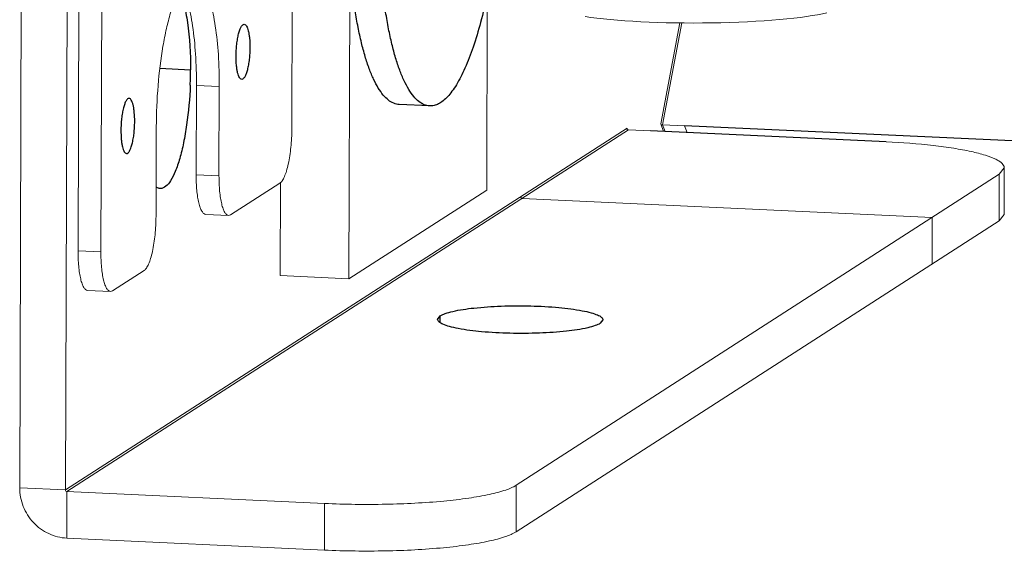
# Model space of a CAD drawing. Header units: millimetres. Extents: x 36962 to 38454, y -11669 to -10615.
# Tile 2 of 30: x 37056 to 37119, y -11598 to -11564. Entities that reach past the tile are written whole.
import ezdxf

# ---------------------------------------------------------------- set-up
doc = ezdxf.new("R2010")
doc.units = ezdxf.units.MM
doc.header["$LTSCALE"] = 50
doc.layers.get('0').update_dxf_attribs({"lineweight": 18})
doc.layers.add('02___PRT_ALL_AXES', color=7, linetype='Continuous')

msp = doc.modelspace()

# ---------------------------------------------------------------- linework, layer by layer
at = {"color": 3, "linetype": 'Continuous'}
for p, q in [((37056.077, -11594.099), (37056.299, -11526.786)), ((37118.612, -11576.752), (37118.294, -11577.168)), ((37087.614, -11596.893), (37118.294, -11577.168)), ((37059.068, -11597.295), (37075.431, -11598.053))]:
    msp.add_line(p, q, dxfattribs=at)
at = {"color": 7, "linetype": 'Continuous'}
for p, q in [((37058.981, -11594.234), (37059.203, -11526.92)), ((37059.78, -11579.061), (37059.93, -11533.707)), ((37061.382, -11533.774), (37061.233, -11579.128)), ((37073.365, -11571.327), (37073.411, -11557.501)), ((37076.988, -11580.839), (37077.053, -11560.929)), ((37085.785, -11562.713), (37085.743, -11575.209)), ((37096.797, -11571.01), (37098.015, -11564.603)), ((37096.913, -11571.065), (37098.141, -11564.604)), ((37067.285, -11574.235), (37067.304, -11568.566)), ((37067.304, -11568.566), (37068.756, -11568.633)), ((37068.737, -11574.303), (37068.756, -11568.633)), ((37094.664, -11571.292), (37058.981, -11594.234)), ((37064.735, -11576.876), (37064.754, -11571.207)), ((37094.664, -11571.394), (37094.664, -11571.292)), ((37096.978, -11571.497), (37096.797, -11571.01)), ((37098.31, -11571.13), (37096.913, -11571.065)), ((37097.075, -11571.502), (37096.913, -11571.065)), ((37098.472, -11571.567), (37098.31, -11571.13)), ((37094.76, -11571.395), (37059.078, -11594.337)), ((37096.157, -11571.459), (37094.76, -11571.395)), ((37118.303, -11574.21), (37118.621, -11573.794)), ((37118.621, -11573.794), (37118.612, -11576.752)), ((37067.285, -11574.235), (37068.737, -11574.303)), ((37087.624, -11593.936), (37118.303, -11574.21)), ((37118.303, -11574.21), (37118.294, -11577.168)), ((37069.478, -11576.778), (37072.605, -11574.768)), ((37072.631, -11580.637), (37072.65, -11574.718)), ((37085.743, -11575.209), (37076.988, -11580.839)), ((37088.006, -11575.737), (37114.051, -11576.944)), ((37067.897, -11576.75), (37069.349, -11576.817)), ((37069.349, -11576.817), (37069.478, -11576.778)), ((37114.041, -11579.902), (37114.051, -11576.944)), ((37061.233, -11579.128), (37059.78, -11579.061)), ((37061.973, -11581.603), (37063.975, -11580.317)), ((37076.988, -11580.839), (37072.631, -11580.637)), ((37061.844, -11581.642), (37060.392, -11581.575)), ((37061.844, -11581.642), (37061.973, -11581.603)), ((37056.077, -11594.099), (37058.981, -11594.234)), ((37059.068, -11597.295), (37059.078, -11594.337)), ((37059.078, -11594.337), (37075.441, -11595.095)), ((37087.624, -11593.936), (37087.614, -11596.893)), ((37075.441, -11595.095), (37075.431, -11598.053))]:
    msp.add_line(p, q, dxfattribs=at)
msp.add_ellipse((37099.3, -11563.521), major_axis=(8.972, 0.053), ratio=0.121319, start_param=-2.520738, end_param=-0.45776, dxfattribs=at)
for points, knots in [([(37064.754, -11571.207), (37064.756, -11570.33), (37064.831, -11568.613), (37065.083, -11566.529), (37065.382, -11564.997), (37065.634, -11564.011), (37065.914, -11563.172), (37066.136, -11562.676), (37066.255, -11562.462)], [0, 0, 0, 0, 0.294488, 0.576034, 0.703555, 0.818237, 0.917643, 1, 1, 1, 1]), ([(37067.304, -11568.566), (37067.306, -11567.902), (37067.272, -11566.641), (37067.122, -11565.123), (37066.934, -11564.046), (37066.774, -11563.366), (37066.59, -11562.788), (37066.44, -11562.446), (37066.359, -11562.297)], [0, 0, 0, 0, 0.311935, 0.592243, 0.715518, 0.825296, 0.920357, 1, 1, 1, 1]), ([(37067.783, -11562.312), (37067.866, -11562.458), (37068.02, -11562.797), (37068.209, -11563.372), (37068.375, -11564.055), (37068.569, -11565.142), (37068.723, -11566.68), (37068.758, -11567.959), (37068.756, -11568.633)], [0, 0, 0, 0, 0.078277, 0.17237, 0.281624, 0.404813, 0.686078, 1, 1, 1, 1]), ([(37094.76, -11571.395), (37094.735, -11571.394), (37094.684, -11571.37), (37094.664, -11571.317), (37094.664, -11571.292)], [0, 0, 0, 0, 0.497064, 1, 1, 1, 1]), ([(37096.913, -11571.065), (37096.9, -11571.065), (37096.858, -11571.058), (37096.808, -11571.038), (37096.797, -11571.01)], [0, 0, 0, 0, 0.296837, 1, 1, 1, 1]), ([(37072.605, -11574.768), (37072.664, -11574.73), (37072.777, -11574.598), (37072.911, -11574.335), (37073.037, -11573.978), (37073.194, -11573.36), (37073.325, -11572.466), (37073.364, -11571.717), (37073.365, -11571.327)], [0, 0, 0, 0, 0.058642, 0.140837, 0.246716, 0.373713, 0.673861, 1, 1, 1, 1]), ([(37118.621, -11573.794), (37118.622, -11573.692), (37118.516, -11573.527), (37118.307, -11573.371), (37117.958, -11573.177), (37117.359, -11572.964), (37116.465, -11572.739), (37115.361, -11572.54), (37113.561, -11572.303), (37112.125, -11572.199), (37111.123, -11572.153)], [0, 0, 0, 0, 0.038853, 0.066263, 0.100445, 0.19014, 0.307962, 0.451588, 0.617684, 1, 1, 1, 1]), ([(37067.896, -11576.75), (37067.851, -11576.748), (37067.779, -11576.713), (37067.705, -11576.636), (37067.622, -11576.516), (37067.532, -11576.31), (37067.444, -11576.006), (37067.374, -11575.633), (37067.322, -11575.205), (37067.291, -11574.733), (37067.285, -11574.404), (37067.285, -11574.235)], [0, 0, 0, 0, 0.050644, 0.082148, 0.119323, 0.212356, 0.330708, 0.472451, 0.634181, 0.811731, 1, 1, 1, 1]), ([(37068.737, -11574.303), (37068.737, -11574.472), (37068.743, -11574.8), (37068.774, -11575.272), (37068.826, -11575.701), (37068.897, -11576.073), (37068.985, -11576.378), (37069.074, -11576.583), (37069.157, -11576.703), (37069.231, -11576.78), (37069.303, -11576.815), (37069.349, -11576.817)], [0, 0, 0, 0, 0.188269, 0.365819, 0.527549, 0.669292, 0.787644, 0.880677, 0.917852, 0.949356, 1, 1, 1, 1]), ([(37088.006, -11575.737), (37087.981, -11575.736), (37087.93, -11575.712), (37087.91, -11575.66), (37087.91, -11575.634)], [0, 0, 0, 0, 0.497064, 1, 1, 1, 1]), ([(37063.975, -11580.317), (37064.034, -11580.279), (37064.146, -11580.147), (37064.281, -11579.884), (37064.407, -11579.528), (37064.564, -11578.909), (37064.695, -11578.015), (37064.734, -11577.266), (37064.735, -11576.876)], [0, 0, 0, 0, 0.058642, 0.140837, 0.246716, 0.373713, 0.673861, 1, 1, 1, 1]), ([(37060.392, -11581.575), (37060.346, -11581.573), (37060.274, -11581.538), (37060.2, -11581.461), (37060.117, -11581.341), (37060.028, -11581.136), (37059.94, -11580.831), (37059.869, -11580.459), (37059.817, -11580.03), (37059.786, -11579.558), (37059.78, -11579.23), (37059.78, -11579.061)], [0, 0, 0, 0, 0.050644, 0.082148, 0.119323, 0.212356, 0.330708, 0.472451, 0.634181, 0.811731, 1, 1, 1, 1]), ([(37061.233, -11579.128), (37061.232, -11579.297), (37061.238, -11579.625), (37061.269, -11580.097), (37061.321, -11580.526), (37061.392, -11580.898), (37061.48, -11581.203), (37061.57, -11581.409), (37061.653, -11581.528), (37061.727, -11581.606), (37061.799, -11581.64), (37061.844, -11581.642)], [0, 0, 0, 0, 0.188269, 0.365819, 0.527549, 0.669292, 0.787644, 0.880677, 0.917852, 0.949356, 1, 1, 1, 1]), ([(37059.078, -11594.337), (37059.053, -11594.336), (37059.002, -11594.312), (37058.981, -11594.259), (37058.981, -11594.234)], [0, 0, 0, 0, 0.497064, 1, 1, 1, 1]), ([(37075.441, -11595.095), (37076.738, -11595.155), (37079.268, -11595.185), (37082.327, -11595.032), (37084.523, -11594.779), (37085.839, -11594.553), (37086.853, -11594.293), (37087.417, -11594.069), (37087.624, -11593.936)], [0, 0, 0, 0, 0.316142, 0.615446, 0.744808, 0.854183, 0.939971, 1, 1, 1, 1])]:
    msp.add_open_spline(points, degree=3, knots=knots, dxfattribs=at)
at = {"color": 3, "linetype": 'Continuous'}
for points, knots in [([(37059.068, -11597.295), (37058.674, -11597.277), (37057.88, -11597.077), (37056.891, -11596.351), (37056.231, -11595.312), (37056.076, -11594.5), (37056.077, -11594.099)], [0, 0, 0, 0, 0.246654, 0.497275, 0.749481, 1, 1, 1, 1]), ([(37087.614, -11596.893), (37087.407, -11597.027), (37086.844, -11597.251), (37085.829, -11597.511), (37084.513, -11597.736), (37082.317, -11597.99), (37079.258, -11598.143), (37076.728, -11598.113), (37075.431, -11598.053)], [0, 0, 0, 0, 0.060029, 0.145817, 0.255192, 0.384554, 0.683858, 1, 1, 1, 1])]:
    msp.add_open_spline(points, degree=3, knots=knots, dxfattribs=at)
at = {"layer": '02___PRT_ALL_AXES', "color": 7, "linetype": 'Continuous'}
for p, q in [((37064.984, -11567.485), (37066.933, -11567.575)), ((37082.118, -11569.871), (37080.182, -11569.781)), ((37359.281, -11583.223), (37098.31, -11571.13)), ((37111.123, -11572.153), (37096.157, -11571.459)), ((37082.627, -11583.412), (37082.794, -11583.193)), ((37082.792, -11583.594), (37082.794, -11583.193)), ((37093.127, -11583.446), (37092.96, -11583.664))]:
    msp.add_line(p, q, dxfattribs=at)
msp.add_arc((37040.946, -11567.484), 25.987, 357.65054, 359.79995, dxfattribs=at)
for points, knots in [([(37080.182, -11569.781), (37080.064, -11569.776), (37079.816, -11569.717), (37079.47, -11569.501), (37079.144, -11569.167), (37078.833, -11568.717), (37078.54, -11568.155), (37078.264, -11567.484), (37078.008, -11566.707), (37077.774, -11565.831), (37077.563, -11564.862), (37077.308, -11563.409), (37077.067, -11561.415), (37076.898, -11558.856), (37076.866, -11557.078), (37076.869, -11556.162)], [0, 0, 0, 0, 0.02429, 0.051211, 0.082676, 0.1198, 0.163124, 0.212836, 0.268902, 0.331128, 0.399217, 0.472779, 0.634426, 0.811801, 1, 1, 1, 1]), ([(37082.118, -11569.871), (37082, -11569.866), (37081.752, -11569.807), (37081.407, -11569.591), (37081.08, -11569.257), (37080.77, -11568.807), (37080.476, -11568.245), (37080.2, -11567.574), (37079.944, -11566.797), (37079.71, -11565.921), (37079.5, -11564.952), (37079.245, -11563.499), (37079.003, -11561.505), (37078.835, -11558.946), (37078.802, -11557.167), (37078.805, -11556.252)], [0, 0, 0, 0, 0.02429, 0.051211, 0.082676, 0.1198, 0.163124, 0.212836, 0.268902, 0.331128, 0.399217, 0.472779, 0.634426, 0.811801, 1, 1, 1, 1]), ([(37086.149, -11560.814), (37086.04, -11561.473), (37085.806, -11562.732), (37085.387, -11564.513), (37084.92, -11566.081), (37084.483, -11567.232), (37084.109, -11568.019), (37083.835, -11568.511), (37083.557, -11568.932), (37083.275, -11569.278), (37082.99, -11569.548), (37082.702, -11569.741), (37082.411, -11569.855), (37082.213, -11569.875), (37082.118, -11569.871)], [0, 0, 0, 0, 0.193358, 0.370839, 0.529456, 0.666798, 0.726977, 0.781334, 0.829878, 0.872761, 0.910336, 0.943262, 0.97262, 1, 1, 1, 1]), ([(37066.169, -11562.602), (37066.313, -11562.855), (37066.542, -11563.509), (37066.869, -11565.166), (37066.936, -11566.571), (37066.933, -11567.575)], [0, 0, 0, 0, 0.172634, 0.405226, 1, 1, 1, 1]), ([(37069.823, -11566.717), (37069.824, -11566.591), (37069.832, -11566.339), (37069.862, -11565.969), (37069.911, -11565.621), (37069.976, -11565.311), (37070.052, -11565.054), (37070.127, -11564.879), (37070.195, -11564.777), (37070.251, -11564.715), (37070.308, -11564.686), (37070.342, -11564.688)], [0, 0, 0, 0, 0.174891, 0.348324, 0.512346, 0.660005, 0.785106, 0.883196, 0.921559, 0.953044, 1, 1, 1, 1]), ([(37070.342, -11564.688), (37070.402, -11564.691), (37070.489, -11564.79), (37070.553, -11564.942), (37070.606, -11565.122), (37070.647, -11565.338), (37070.689, -11565.687), (37070.699, -11565.963), (37070.699, -11566.154)], [0, 0, 0, 0, 0.115989, 0.20933, 0.32814, 0.470382, 0.632765, 1, 1, 1, 1]), ([(37070.699, -11566.154), (37070.698, -11566.281), (37070.691, -11566.533), (37070.66, -11566.903), (37070.611, -11567.251), (37070.546, -11567.561), (37070.47, -11567.818), (37070.395, -11567.993), (37070.327, -11568.095), (37070.271, -11568.157), (37070.214, -11568.186), (37070.18, -11568.184)], [0, 0, 0, 0, 0.174891, 0.348324, 0.512346, 0.660005, 0.785106, 0.883196, 0.921559, 0.953044, 1, 1, 1, 1]), ([(37070.18, -11568.184), (37070.12, -11568.181), (37070.033, -11568.082), (37069.969, -11567.93), (37069.916, -11567.75), (37069.875, -11567.533), (37069.833, -11567.185), (37069.823, -11566.909), (37069.823, -11566.717)], [0, 0, 0, 0, 0.115989, 0.20933, 0.32814, 0.470382, 0.632765, 1, 1, 1, 1]), ([(37066.911, -11568.55), (37066.876, -11569.394), (37066.77, -11570.622), (37066.504, -11572.175), (37066.269, -11573.161), (37065.99, -11573.986), (37065.675, -11574.662), (37065.273, -11575.126), (37065.006, -11575.113)], [0, 0, 0, 0, 0.358733, 0.522594, 0.668153, 0.790526, 0.886402, 1, 1, 1, 1]), ([(37063.025, -11569.392), (37062.991, -11569.391), (37062.934, -11569.419), (37062.878, -11569.481), (37062.81, -11569.583), (37062.735, -11569.758), (37062.659, -11570.016), (37062.594, -11570.326), (37062.545, -11570.674), (37062.514, -11571.043), (37062.507, -11571.295), (37062.506, -11571.422)], [0, 0, 0, 0, 0.046956, 0.078441, 0.116804, 0.214894, 0.339995, 0.487654, 0.651676, 0.825109, 1, 1, 1, 1]), ([(37063.382, -11570.859), (37063.382, -11570.668), (37063.372, -11570.391), (37063.33, -11570.043), (37063.289, -11569.827), (37063.236, -11569.647), (37063.172, -11569.495), (37063.085, -11569.395), (37063.025, -11569.392)], [0, 0, 0, 0, 0.367235, 0.529618, 0.67186, 0.79067, 0.884011, 1, 1, 1, 1]), ([(37062.863, -11572.889), (37062.897, -11572.89), (37062.954, -11572.862), (37063.01, -11572.8), (37063.078, -11572.698), (37063.153, -11572.523), (37063.229, -11572.265), (37063.294, -11571.956), (37063.343, -11571.608), (37063.374, -11571.238), (37063.381, -11570.986), (37063.382, -11570.859)], [0, 0, 0, 0, 0.046956, 0.078441, 0.116804, 0.214894, 0.339995, 0.487654, 0.651676, 0.825109, 1, 1, 1, 1]), ([(37062.506, -11571.422), (37062.506, -11571.613), (37062.516, -11571.89), (37062.558, -11572.238), (37062.599, -11572.455), (37062.652, -11572.634), (37062.716, -11572.786), (37062.803, -11572.886), (37062.863, -11572.889)], [0, 0, 0, 0, 0.367235, 0.529618, 0.67186, 0.79067, 0.884011, 1, 1, 1, 1]), ([(37065.006, -11575.113), (37064.983, -11575.112), (37064.886, -11575.099), (37064.796, -11575.051), (37064.737, -11575.005)], [0, 0, 0, 0, 0.235733, 1, 1, 1, 1]), ([(37082.794, -11583.193), (37082.892, -11583.13), (37083.154, -11583.021), (37083.864, -11582.829), (37085.052, -11582.662), (37086.706, -11582.552), (37088.512, -11582.543), (37090.235, -11582.634), (37091.517, -11582.792), (37092.333, -11582.97), (37092.748, -11583.11), (37093.02, -11583.242), (37093.127, -11583.386), (37093.127, -11583.446)], [0, 0, 0, 0, 0.033117, 0.07959, 0.208154, 0.371349, 0.548999, 0.718854, 0.859775, 0.913924, 0.955169, 0.983083, 1, 1, 1, 1]), ([(37092.96, -11583.664), (37092.861, -11583.728), (37092.599, -11583.836), (37091.889, -11584.029), (37090.702, -11584.195), (37089.047, -11584.306), (37087.241, -11584.315), (37085.518, -11584.224), (37084.236, -11584.066), (37083.42, -11583.888), (37083.005, -11583.748), (37082.733, -11583.616), (37082.627, -11583.472), (37082.627, -11583.412)], [0, 0, 0, 0, 0.033117, 0.07959, 0.208154, 0.371349, 0.548999, 0.718854, 0.859775, 0.913924, 0.955169, 0.983083, 1, 1, 1, 1])]:
    msp.add_open_spline(points, degree=3, knots=knots, dxfattribs=at)

doc.saveas('drawing.dxf')
